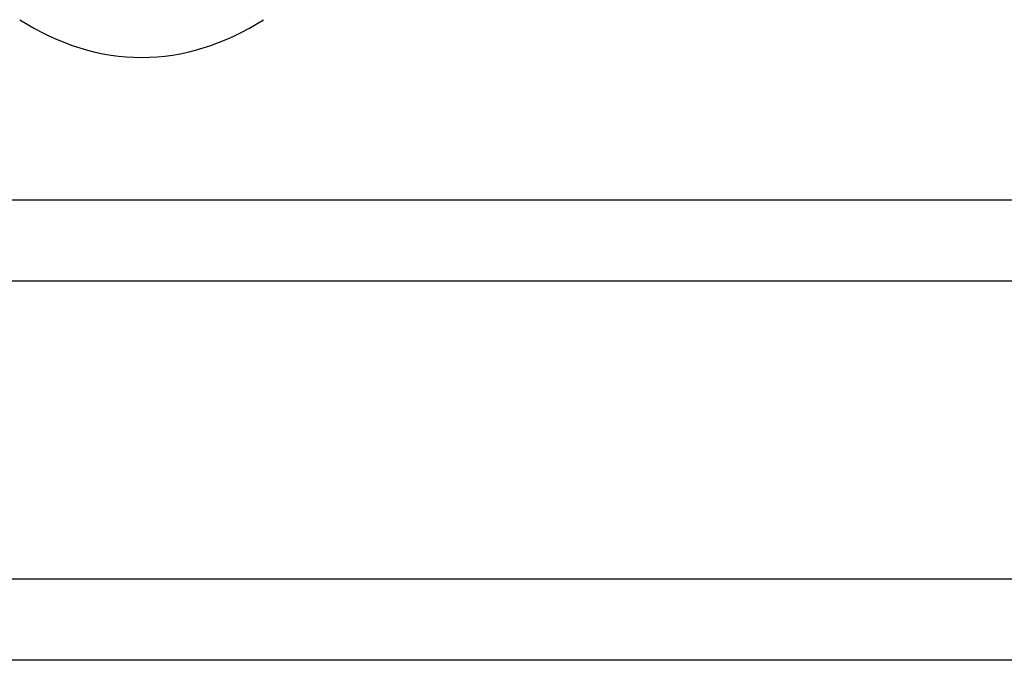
# Model space of a CAD drawing. Header units: millimetres. Extents: x 868 to 1271, y 121 to 254.
# Tile 4 of 49: x 1140 to 1158, y 145 to 156. Entities that reach past the tile are written whole.
import ezdxf

# ---------------------------------------------------------------- set-up
doc = ezdxf.new("R2010")
doc.units = ezdxf.units.MM
doc.layers.add('2', color=7, linetype='CONTINUOUS')

msp = doc.modelspace()

# ---------------------------------------------------------------- linework, layer by layer
at = {"layer": '2', "color": 7, "linetype": 'Continuous'}
msp.add_line((1220.81, 153.06), (1115.81, 153.06), dxfattribs=at)
msp.add_ellipse((1142.31, 166.952), major_axis=(0, 11.258), ratio=0.57735, start_param=2.788096, end_param=3.495089, dxfattribs=at)
for points in [[(1220.81, 151.56), (1115.81, 151.56)], [(1263.81, 146.06), (1062.233, 146.06)], [(1263.81, 144.56), (1018.81, 144.56)]]:
    msp.add_open_spline(points, degree=1, dxfattribs=at)

doc.saveas('drawing.dxf')
